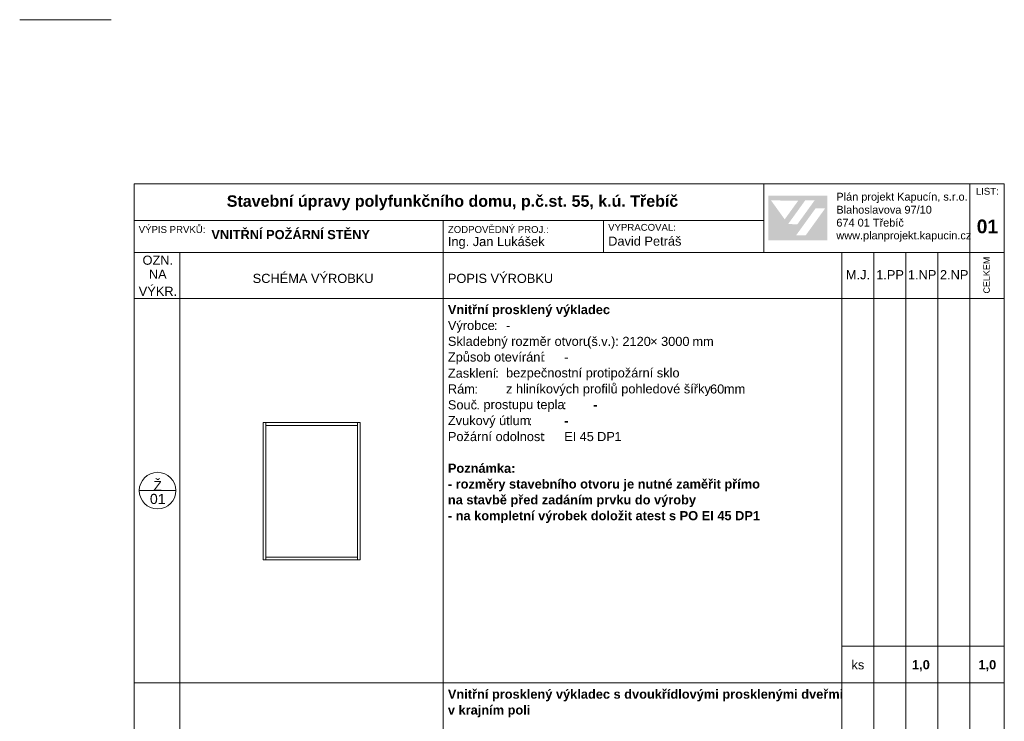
# Model space of a CAD drawing. Header units: millimetres. Extents: x 15381 to 191117, y -190522 to 367005.
# Tile 45 of 71: x 64617 to 86117, y 247689 to 263016. Entities that reach past the tile are written whole.
import ezdxf

# ---------------------------------------------------------------- set-up
doc = ezdxf.new("R2010")
doc.units = ezdxf.units.MM
doc.header["$MEASUREMENT"] = 0
doc.styles.add('GENEROVANÝ_STYL_1', font='txt')
doc.styles.add('GENEROVANÝ_STYL_2', font='txt')

msp = doc.modelspace()

# ---------------------------------------------------------------- hatches: boundary and pattern name
at = {"linetype": 'Continuous', "lineweight": 13}
h = msp.add_hatch(color=7, dxfattribs=at)
h.paths.add_polyline_path([(80965.1, 258196.2), (82255.5, 258196.2), (82255.5, 259169.8), (80965.1, 259169.8)])
h.paths.add_polyline_path([(81024.4, 259066.7), (81619.5, 259065.7), (81322.2, 258654.5)], flags=0)
h.paths.add_polyline_path([(81394.9, 258549.8), (81768.7, 259067.3), (81974.3, 259067.3), (81600.4, 258548.8)], flags=0)
h.paths.add_polyline_path([(81781.2, 258306.1), (81571.6, 258306.1), (81994.1, 258891.6), (82203.6, 258891.6)], flags=0)

# ---------------------------------------------------------------- linework, layer by layer
at = {"color": 7, "linetype": 'Continuous', "lineweight": 13}
msp.add_line((66617.4, 263016.3), (64617.4, 263016.3), dxfattribs=at)
at = {"color": 7, "linetype": 'Continuous', "lineweight": 20}
for p, q in [((86117.4, 259428.2), (67117.4, 259428.2)), ((67117.4, 259428.2), (67117.4, 231728.2)), ((80867.4, 257928.2), (80867.4, 259428.2)), ((85367.4, 259428.2), (85367.4, 257928.2)), ((86117.4, 231728.2), (86117.4, 259428.2)), ((80867.4, 258628.2), (67117.4, 258628.2)), ((73867.4, 258628.2), (73867.4, 257928.2)), ((77367.4, 258628.2), (77367.4, 257928.2)), ((86117.4, 257928.2), (67117.4, 257928.2)), ((68117.4, 257928.2), (68117.4, 256928.2)), ((73867.4, 257928.2), (73867.4, 256928.2)), ((82567.4, 257928.2), (82567.4, 256928.2)), ((83267.4, 257928.2), (83267.4, 256928.2)), ((83967.4, 257928.2), (83967.4, 256928.2)), ((84667.4, 257928.2), (84667.4, 256928.2)), ((85367.4, 257928.2), (85367.4, 256928.2)), ((83867.4, 256928.2), (67117.4, 256928.2)), ((68117.4, 256928.2), (68117.4, 248528.2)), ((73867.4, 256928.2), (73867.4, 248528.2)), ((82567.4, 256928.2), (82567.4, 248528.2)), ((83267.4, 256928.2), (83267.4, 248528.2)), ((86117.4, 256928.2), (83867.4, 256928.2)), ((83967.4, 256928.2), (83967.4, 248528.2)), ((84667.4, 256928.2), (84667.4, 248528.2)), ((85367.4, 256928.2), (85367.4, 248528.2)), ((68028, 252728.2), (67228, 252728.2)), ((86117.4, 249328.2), (82567.4, 249328.2)), ((86117.4, 248528.2), (67117.4, 248528.2)), ((68117.4, 248528.2), (68117.4, 240128.2)), ((73867.4, 248528.2), (73867.4, 240128.2)), ((82567.4, 248528.2), (82567.4, 240128.2)), ((83267.4, 248528.2), (83267.4, 240128.2)), ((83967.4, 248528.2), (83967.4, 240128.2)), ((84667.4, 248528.2), (84667.4, 240128.2)), ((85367.4, 248528.2), (85367.4, 240128.2))]:
    msp.add_line(p, q, dxfattribs=at)
at = {"color": 7, "linetype": 'Continuous', "lineweight": 20, "flags": 128}
for points in [[(69932.4, 251213.2), (69992.4, 251213.2), (69992.4, 254213.2), (69932.4, 254213.2)], [(72052.4, 251213.2), (69932.4, 251213.2), (69932.4, 254213.2), (72052.4, 254213.2)], [(69992.4, 254153.2), (71992.4, 254153.2), (71992.4, 254213.2), (69992.4, 254213.2)], [(71992.4, 251213.2), (72052.4, 251213.2), (72052.4, 254213.2), (71992.4, 254213.2)], [(69992.4, 251213.2), (71992.4, 251213.2), (71992.4, 251273.2), (69992.4, 251273.2)]]:
    msp.add_lwpolyline(points, close=True, dxfattribs=at)
at = {"color": 7, "linetype": 'Continuous', "lineweight": 20}
msp.add_circle((67628, 252728.2), 400, dxfattribs=at)

# ---------------------------------------------------------------- texts
at = {"color": 7, "linetype": 'Continuous', "lineweight": 20, "attachment_point": 7}
for s, insert, char_height, style in [('\\A1;{\\pql;\\fArial|b0|i0|c238|p38;LIST:}', (85495.5, 259190.2), 150, 'GENEROVANÝ_STYL_1'), ('\\A1;{\\pql;\\fArial|b1|i0|c238|p38;Stavební úpravy polyfunkčního domu, p.č.st. 55, k.ú. Třebíč}', (69139.9, 258853.9), 250, 'GENEROVANÝ_STYL_2'), ('\\A1;{\\pql;\\fArial|b0|i0|c238|p38;Plán projekt Kapucín, s.r.o.}', (82449.6, 259012.8), 171, 'GENEROVANÝ_STYL_1'), ('\\A1;{\\pql;\\fArial|b0|i0|c238|p38;Blahoslavova 97/10}', (82449.6, 258776.9), 171, 'GENEROVANÝ_STYL_1'), ('\\A1;{\\pql;\\fArial|b0|i0|c238|p38;674 01 Třebíč}', (82449.6, 258494.5), 171, 'GENEROVANÝ_STYL_1'), ('\\A1;{\\pql;\\fArial|b1|i0|c238|p38;01}', (85514.7, 258346.1), 300, 'GENEROVANÝ_STYL_2'), ('\\A1;{\\pql;\\fArial|b0|i0|c238|p38;VÝPIS PRVKŮ:}', (67216.5, 258355.6), 150, 'GENEROVANÝ_STYL_1'), ('\\A1;{\\pql;\\fArial|b1|i0|c238|p38;VNITŘNÍ POŽÁRNÍ STĚNY}', (68803.3, 258219.3), 200, 'GENEROVANÝ_STYL_2'), ('\\A1;{\\pql;\\fArial|b0|i0|c238|p38;ZODPOVĚDNÝ PROJ.:}', (73967.4, 258355.6), 150, 'GENEROVANÝ_STYL_1'), ('\\A1;{\\pql;\\fArial|b0|i0|c238|p38;VYPRACOVAL:}', (77467.4, 258402.9), 150, 'GENEROVANÝ_STYL_1'), ('\\A1;{\\pql;\\fArial|b0|i0|c238|p38;Ing. Jan Lukášek}', (73967.4, 258010), 200, 'GENEROVANÝ_STYL_1'), ('\\A1;{\\pql;\\fArial|b0|i0|c238|p38;David Petráš}', (77467.4, 258076.7), 200, 'GENEROVANÝ_STYL_1'), ('\\A1;{\\pql;\\fArial|b0|i0|c238|p38;www.planprojekt.kapucin.cz}', (82449.6, 258165.7), 171, 'GENEROVANÝ_STYL_1'), ('\\A1;{\\pql;\\fArial|b0|i0|c238|p38;OZN.}', (67299.7, 257659.6), 200, 'GENEROVANÝ_STYL_1'), ('\\A1;{\\pql;\\fArial|b0|i0|c238|p38;NA}', (67437.8, 257357.1), 200, 'GENEROVANÝ_STYL_1'), ('\\A1;{\\pql;\\fArial|b0|i0|c238|p38;SCHÉMA VÝROBKU}', (69705.1, 257262.2), 200, 'GENEROVANÝ_STYL_1'), ('\\A1;{\\pql;\\fArial|b0|i0|c238|p38;POPIS VÝROBKU}', (73967.4, 257262.2), 200, 'GENEROVANÝ_STYL_1'), ('\\A1;{\\pql;\\fArial|b0|i0|c238|p38;M.J.}', (82657.7, 257342.1), 200, 'GENEROVANÝ_STYL_1'), ('\\A1;{\\pql;\\fArial|b0|i0|c238|p38;1.PP}', (83320.3, 257345.4), 200, 'GENEROVANÝ_STYL_1'), ('\\A1;{\\pql;\\fArial|b0|i0|c238|p38;1.NP}', (84012.9, 257345.4), 200, 'GENEROVANÝ_STYL_1'), ('\\A1;{\\pql;\\fArial|b0|i0|c238|p38;2.NP}', (84712.9, 257345.4), 200, 'GENEROVANÝ_STYL_1'), ('\\A1;{\\pql;\\fArial|b0|i0|c238|p38;VÝKR.}', (67216.5, 256982.8), 200, 'GENEROVANÝ_STYL_1'), ('\\A1;{\\pql;\\fArial|b1|i0|c238|p38;Vnitřní prosklený výkladec}', (73967.4, 256523.3), 200, 'GENEROVANÝ_STYL_2'), ('\\A1;{\\pql;\\fArial|b0|i0|c238|p38;Výrobce}', (73967.4, 256177.2), 200, 'GENEROVANÝ_STYL_1'), ('\\A1;{\\pql;\\fArial|b0|i0|c238|p38;:}', (74971.3, 256234.8), 200, 'GENEROVANÝ_STYL_1'), ('\\A1;{\\pql;\\fArial|b0|i0|c238|p38;-}', (75237.4, 256234.8), 200, 'GENEROVANÝ_STYL_1'), ('\\A1;{\\pql;\\fArial|b0|i0|c238|p38;Skladebný rozměr otvoru}', (73967.4, 255830.8), 200, 'GENEROVANÝ_STYL_1'), ('\\A1;{\\pql;\\fArial|b0|i0|c238|p38;^I}', (75048.1, 256234.8), 200, 'GENEROVANÝ_STYL_1'), ('\\A1;{\\pql;\\fArial|b0|i0|c238|p38;^I}', (75328.8, 256234.8), 200, 'GENEROVANÝ_STYL_1'), ('\\A1;{\\pql;\\fArial|b0|i0|c238|p38;^I}', (75872.4, 256234.8), 200, 'GENEROVANÝ_STYL_1'), ('\\A1;{\\pql;\\fArial|b0|i0|c238|p38;š}', (77101.6, 255885.3), 200, 'GENEROVANÝ_STYL_1'), ('\\A1;{\\pql;\\fArial|b0|i0|c238|p38;2120}', (77777.4, 255885.2), 200, 'GENEROVANÝ_STYL_1'), ('\\A1;{\\pql;\\fArial|b0|i0|c238|p38;× }', (78384.5, 255888.4), 200, 'GENEROVANÝ_STYL_1'), ('\\A1;{\\pql;\\fArial|b0|i0|c238|p38;3000}', (78622.2, 255885), 200, 'GENEROVANÝ_STYL_1'), ('\\A1;{\\pql;\\fArial|b0|i0|c238|p38;(}', (77010.1, 255830.7), 200, 'GENEROVANÝ_STYL_1'), ('\\A1;{\\pql;\\fArial|b0|i0|c238|p38;.}', (77238.7, 255888.4), 200, 'GENEROVANÝ_STYL_1'), ('\\A1;{\\pql;\\fArial|b0|i0|c238|p38;v}', (77315.5, 255888.4), 200, 'GENEROVANÝ_STYL_1'), ('\\A1;{\\pql;\\fArial|b0|i0|c238|p38;.):}', (77452.7, 255830.7), 200, 'GENEROVANÝ_STYL_1'), ('\\A1;{\\pql;\\fArial|b1|i0|c238|p38;^I}', (77774.5, 255888.4), 200, 'GENEROVANÝ_STYL_2'), ('\\A1;{\\pql;\\fArial|b0|i0|c238|p38; mm}', (79229.3, 255888.4), 200, 'GENEROVANÝ_STYL_1'), ('\\A1;{\\pql;\\fArial|b0|i0|c238|p38;Způsob otevírání}', (73967.4, 255487.7), 200, 'GENEROVANÝ_STYL_1'), ('\\A1;{\\pql;\\fArial|b0|i0|c238|p38;:}', (76022.7, 255542.1), 200, 'GENEROVANÝ_STYL_1'), ('\\A1;{\\pql;\\fArial|b1|i0|c238|p38; }', (77697.7, 255819.9), 200, 'GENEROVANÝ_STYL_2'), ('\\A1;{\\pql;\\fArial|b0|i0|c238|p38;Zasklení}', (73967.4, 255192.7), 200, 'GENEROVANÝ_STYL_1'), ('\\A1;{\\pql;\\fArial|b0|i0|c238|p38;^I}', (76099.5, 255542.1), 200, 'GENEROVANÝ_STYL_1'), ('\\A1;{\\pql;\\fArial|b0|i0|c238|p38;-}', (76507.4, 255542.1), 200, 'GENEROVANÝ_STYL_1'), ('\\A1;{\\pql;\\fArial|b0|i0|c238|p38;:}', (75002.4, 255195.8), 200, 'GENEROVANÝ_STYL_1'), ('\\A1;{\\pql;\\fArial|b0|i0|c238|p38;bezpečnostní protipožární sklo}', (75237.4, 255141.4), 200, 'GENEROVANÝ_STYL_1'), ('\\A1;{\\pql;\\fArial|b0|i0|c238|p38;Rám}', (73967.4, 254846.3), 200, 'GENEROVANÝ_STYL_1'), ('\\A1;{\\pql;\\fArial|b0|i0|c238|p38;: }', (74545.2, 254849.5), 200, 'GENEROVANÝ_STYL_1'), ('\\A1;{\\pql;\\fArial|b1|i0|c238|p38; }', (75079.2, 255127.2), 200, 'GENEROVANÝ_STYL_2'), ('\\A1;{\\pql;\\fArial|b1|i0|c238|p38;^I}', (75156, 255195.8), 200, 'GENEROVANÝ_STYL_2'), ('\\A1;{\\pql;\\fArial|b0|i0|c238|p38;z hliníkových profilů pohledové šířky }', (75237.4, 254791.9), 200, 'GENEROVANÝ_STYL_1'), ('\\A1;{\\pql;\\fArial|b0|i0|c238|p38;^I}', (78949.4, 255195.8), 200, 'GENEROVANÝ_STYL_1'), ('\\A1;{\\pql;\\fArial|b0|i0|c238|p38;60}', (79691.8, 254846.2), 200, 'GENEROVANÝ_STYL_1'), ('\\A1;{\\pql;\\fArial|b0|i0|c238|p38;mm}', (79995.3, 254849.5), 200, 'GENEROVANÝ_STYL_1'), ('\\A1;{\\pql;\\fArial|b0|i0|c238|p38;^I}', (74698.8, 254849.5), 200, 'GENEROVANÝ_STYL_1'), ('\\A1;{\\pql;\\fArial|b0|i0|c238|p38;Souč}', (73967.4, 254499.9), 200, 'GENEROVANÝ_STYL_1'), ('\\A1;{\\pql;\\fArial|b0|i0|c238|p38;prostupu tepla}', (74744.5, 254448.7), 200, 'GENEROVANÝ_STYL_1'), ('\\A1;{\\pql;\\fArial|b0|i0|c238|p38;:}', (76478, 254503.2), 200, 'GENEROVANÝ_STYL_1'), ('\\A1;{\\pql;\\fArial|b1|i0|c238|p38;-}', (77142.4, 254503.2), 200, 'GENEROVANÝ_STYL_2'), ('\\A1;{\\pql;\\fArial|b0|i0|c238|p38;. }', (74590.9, 254503.2), 200, 'GENEROVANÝ_STYL_1'), ('\\A1;{\\pql;\\fArial|b1|i0|c238|p38; }', (76554.8, 254434.6), 200, 'GENEROVANÝ_STYL_2'), ('\\A1;{\\pql;\\fArial|b1|i0|c238|p38;^I}', (76631.6, 254503.2), 200, 'GENEROVANÝ_STYL_2'), ('\\A1;{\\pql;\\fArial|b0|i0|c238|p38;Zvukový útlum}', (73967.4, 254099.3), 200, 'GENEROVANÝ_STYL_1'), ('\\A1;{\\pql;\\fArial|b0|i0|c238|p38;:}', (75733.8, 254156.9), 200, 'GENEROVANÝ_STYL_1'), ('\\A1;{\\pql;\\fArial|b1|i0|c238|p38;^I}', (75887.4, 254156.9), 200, 'GENEROVANÝ_STYL_2'), ('\\A1;{\\pql;\\fArial|b1|i0|c238|p38;-}', (76507.4, 254156.9), 200, 'GENEROVANÝ_STYL_2'), ('\\A1;{\\pql;\\fArial|b0|i0|c238|p38;Požární odolnost}', (73967.4, 253807.4), 200, 'GENEROVANÝ_STYL_1'), ('\\A1;{\\pql;\\fArial|b1|i0|c238|p38; }', (75810.6, 254088.3), 200, 'GENEROVANÝ_STYL_2'), ('\\A1;{\\pql;\\fArial|b0|i0|c238|p38;:}', (76020.9, 253810.5), 200, 'GENEROVANÝ_STYL_1'), ('\\A1;{\\pql;\\fArial|b0|i0|c238|p38;EI }', (76507.4, 253810.5), 200, 'GENEROVANÝ_STYL_1'), ('\\A1;{\\pql;\\fArial|b0|i0|c238|p38;45}', (76843.9, 253807.3), 200, 'GENEROVANÝ_STYL_1'), ('\\A1;{\\pql;\\fArial|b0|i0|c238|p38; DP}', (77147.4, 253810.5), 200, 'GENEROVANÝ_STYL_1'), ('\\A1;{\\pql;\\fArial|b0|i0|c238|p38;1}', (77604.5, 253810.5), 200, 'GENEROVANÝ_STYL_1'), ('\\A1;{\\pql;\\fArial|b1|i0|c238|p38; }', (76097.7, 253742), 200, 'GENEROVANÝ_STYL_2'), ('\\A1;{\\pql;\\fArial|b1|i0|c238|p38;^I}', (76174.5, 253810.5), 200, 'GENEROVANÝ_STYL_2'), ('\\A1;{\\pql;\\fArial|b1|i0|c238|p38;Poznámka:}', (73967.4, 253114.8), 200, 'GENEROVANÝ_STYL_2'), ('\\A1;{\\pql;\\fArial|b0|i0|c238|p38;Ž}', (67535.4, 252721.8), 220, 'GENEROVANÝ_STYL_1'), ('\\A1;{\\pql;\\fArial|b1|i0|c238|p38;- rozměry stavebního otvoru je nutné zaměřit přímo}', (73967.4, 252713.9), 200, 'GENEROVANÝ_STYL_2'), ('\\A1;{\\pql;\\fArial|b0|i0|c238|p38;01}', (67461, 252434.5), 220, 'GENEROVANÝ_STYL_1'), ('\\A1;{\\pql;\\fArial|b1|i0|c238|p38;na stavbě před zadáním prvku do výroby}', (73967.4, 252367.5), 200, 'GENEROVANÝ_STYL_2'), ('\\A1;{\\pql;\\fArial|b1|i0|c238|p38;- na kompletní výrobek doložit atest s PO EI 45 DP1}', (73967.4, 252021.2), 200, 'GENEROVANÝ_STYL_2'), ('\\A1;{\\pql;\\fArial|b0|i0|c238|p38;ks}', (82780.3, 248820.8), 200, 'GENEROVANÝ_STYL_1'), ('\\A1;{\\pql;\\fArial|b1|i0|c238|p38;1,0}', (84102.2, 248780.6), 200, 'GENEROVANÝ_STYL_2'), ('\\A1;{\\pql;\\fArial|b1|i0|c238|p38;1,0}', (85552.2, 248780.6), 200, 'GENEROVANÝ_STYL_2'), ('\\A1;{\\pql;\\fArial|b1|i0|c238|p38;Vnitřní prosklený výkladec s dvoukřídlovými prosklenými dveřmi}', (73967.4, 248123.3), 200, 'GENEROVANÝ_STYL_2'), ('\\A1;{\\pql;\\fArial|b1|i0|c238|p38;v krajním poli}', (73967.4, 247776.4), 200, 'GENEROVANÝ_STYL_2')]:
    msp.add_mtext(s, dxfattribs=dict(at, insert=insert, char_height=char_height, style=style))
at = {"color": 7, "linetype": 'Continuous', "lineweight": 20, "insert": (85802.7, 257034), "char_height": 140, "attachment_point": 7, "rotation": 90, "style": 'GENEROVANÝ_STYL_1'}
msp.add_mtext('\\A1;{\\pql;\\fArial|b0|i0|c238|p38;CELKEM}', dxfattribs=at)

doc.saveas('drawing.dxf')
